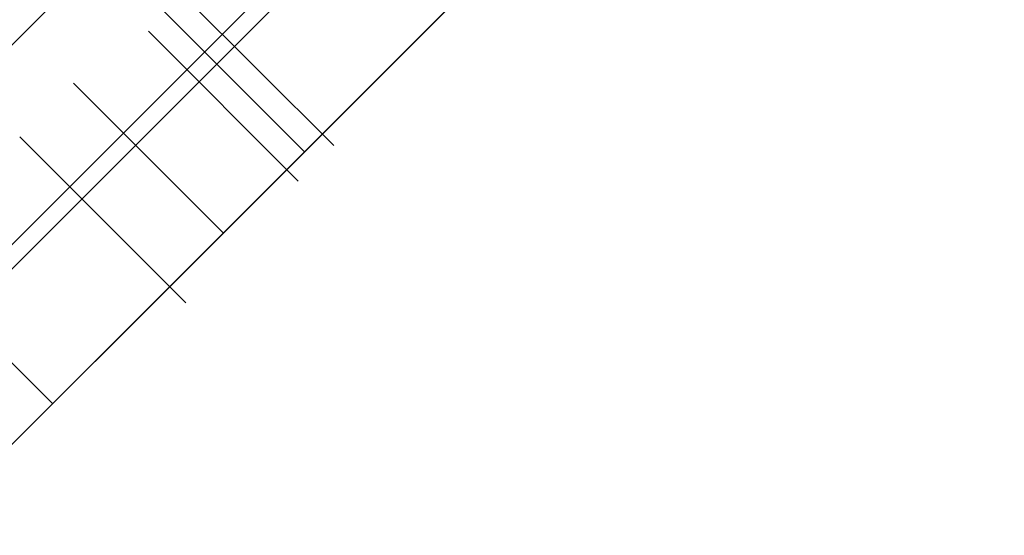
# Model space of a CAD drawing. Header units: millimetres. Extents: x -630 to 192, y -7 to 1615.
# Tile 125 of 249: x -577.37 to -570.4, y 1555.25 to 1558.9. Entities that reach past the tile are written whole.
import ezdxf

# ---------------------------------------------------------------- set-up
doc = ezdxf.new("R2010")
doc.units = ezdxf.units.MM
doc.header["$MEASUREMENT"] = 0
doc.layers.add('OVIDIO 160x80x72h', color=7, linetype='Continuous')

msp = doc.modelspace()

# ---------------------------------------------------------------- linework, layer by layer
at = {"layer": 'OVIDIO 160x80x72h', "extrusion": (0.202852, -0.108979, 0.973126)}
for points in [[(1126.1466, 1420.5552), (1126.1466, 1259.8993)], [(1126.1466, 1259.8993), (1126.1466, 1420.5552)], [(1125.8511, 1420.5552), (1125.8511, 1259.8993)], [(1125.5557, 1420.5552), (1125.5557, 1259.8993)], [(1125.5557, 1259.8993), (1125.5557, 1420.5552)]]:
    msp.add_lwpolyline(points, dxfattribs=at)
at = {"layer": 'OVIDIO 160x80x72h', "extrusion": (0.235702, -0.235702, 0.942809)}
for points in [[(698.1573, 1711.5017), (698.1573, 1602.4239)], [(697.2087, 1602.4239), (697.2087, 1711.5017)], [(694.3626, 1602.4239), (694.3626, 1711.5017)], [(695.3113, 1711.5017), (695.3113, 1602.4239)]]:
    msp.add_lwpolyline(points, dxfattribs=at)
at = {"layer": 'OVIDIO 160x80x72h', "extrusion": (0.108979, -0.202852, 0.973126)}
for points in [[(207.2647, 1811.1731), (207.2647, 1650.5173)], [(207.2647, 1650.5173), (207.2647, 1811.1731)], [(207.5602, 1811.1731), (207.5602, 1650.5173)], [(207.8556, 1650.5173), (207.8556, 1811.1731)], [(207.8556, 1811.1731), (207.8556, 1650.5173)]]:
    msp.add_lwpolyline(points, dxfattribs=at)
at = {"layer": 'OVIDIO 160x80x72h', "extrusion": (0.046296, -0.021464, 0.998697)}
for points in [[(1191.843, 1132.3186), (1191.843, 1232.8298)], [(1190.3568, 1131.3504), (1190.3568, 1232.6548)]]:
    msp.add_lwpolyline(points, dxfattribs=at)
at = {"layer": 'OVIDIO 160x80x72h', "extrusion": (0.265352, 0.881274, -0.39108)}
msp.add_lwpolyline([(1024.0573, 1175.0234), (979.7444, 1117.4683)], dxfattribs=at)
at = {"layer": 'OVIDIO 160x80x72h', "extrusion": (0.021464, -0.046296, 0.998697)}
for points in [[(117.1297, 1609.8843), (117.1297, 1711.1869)], [(115.6438, 1610.8481), (115.6438, 1711.3611)]]:
    msp.add_lwpolyline(points, dxfattribs=at)
at = {"layer": 'OVIDIO 160x80x72h'}
for points in [[(-570.0179, 1566.1333), (-581.473, 1554.6782)], [(-580.7659, 1555.3853), (-570.725, 1565.4262)], [(-570.725, 1565.4262), (-580.7659, 1555.3853)], [(-568.6037, 1564.7191), (-580.0588, 1553.264)], [(-570.0179, 1564.7191), (-580.0588, 1554.6782)], [(-569.3108, 1564.012), (-579.3517, 1553.9711)], [(-579.3517, 1553.9711), (-569.3108, 1564.012)], [(-579.2267, 1556.9245), (-572.2642, 1563.887)], [(-572.2642, 1563.887), (-579.2267, 1556.9245)], [(-570.85, 1562.4728), (-574.3312, 1558.9915), (-577.8125, 1555.5103)], [(-577.8125, 1555.5103), (-570.85, 1562.4728)], [(-577.5249, 1557.0405), (-572.3802, 1562.1852)], [(-576.4172, 1559.0269), (-575.3566, 1557.9662)], [(-575.9313, 1557.3915), (-576.992, 1558.4521)], [(-576.992, 1558.4521), (-575.9313, 1557.3915)], [(-576.3111, 1557.0116), (-577.3718, 1558.0723)], [(-577.3718, 1558.0723), (-576.3111, 1557.0116)], [(-577.3718, 1558.0723), (-576.3111, 1557.0116)], [(-578.2002, 1557.2439), (-577.1396, 1556.1832)], [(-577.1396, 1556.1832), (-578.2002, 1557.2439)]]:
    msp.add_lwpolyline(points, dxfattribs=at)
at = {"layer": 'OVIDIO 160x80x72h', "extrusion": (0.881274, 0.265352, 0.39108)}
msp.add_lwpolyline([(1627.9209, 645.5626), (1672.2338, 703.1176)], dxfattribs=at)
at = {"layer": 'OVIDIO 160x80x72h', "extrusion": (0.707107, -0.707107, 0)}
for points in [[(696.16, 656.5995), (696.1578, 656.73), (696.1514, 656.8616), (696.1405, 656.9939), (696.1251, 657.1268), (696.1051, 657.26), (696.0804, 657.3934), (696.0511, 657.5266), (696.017, 657.6594), (695.9782, 657.7917), (695.9346, 657.9231), (695.8864, 658.0533), (695.8335, 658.1822), (695.8053, 658.2461), (695.776, 658.3095), (695.7456, 658.3725), (695.714, 658.435), (695.6813, 658.4969), (695.6475, 658.5583), (695.6127, 658.6191), (695.5767, 658.6793), (695.5398, 658.7389), (695.5018, 658.7978), (695.4627, 658.856), (695.4227, 658.9134), (695.3817, 658.9702), (695.3398, 659.0261), (695.2969, 659.0813), (695.2531, 659.1357), (695.1629, 659.2419), (695.0694, 659.3446), (694.9727, 659.4436), (694.873, 659.5388), (694.7706, 659.6301), (694.6658, 659.7173), (694.5587, 659.8005), (694.4495, 659.8794), (694.3385, 659.9542), (694.226, 660.0246), (694.1121, 660.0908), (693.9971, 660.1526)], [(693.9971, 660.1526), (694.1121, 660.0908), (694.226, 660.0246), (694.3385, 659.9542), (694.4495, 659.8794), (694.5587, 659.8005), (694.6658, 659.7173), (694.7706, 659.6301), (694.873, 659.5388), (694.9727, 659.4436), (695.0694, 659.3446), (695.1629, 659.2419), (695.2531, 659.1357), (695.2969, 659.0813), (695.3398, 659.0261), (695.3817, 658.9702), (695.4227, 658.9134), (695.4627, 658.856), (695.5018, 658.7978), (695.5398, 658.7389), (695.5767, 658.6793), (695.6127, 658.6191), (695.6475, 658.5583), (695.6813, 658.4969), (695.714, 658.435), (695.7456, 658.3725), (695.776, 658.3095), (695.8053, 658.2461), (695.8335, 658.1822), (695.8864, 658.0533), (695.9346, 657.9231), (695.9782, 657.7917), (696.017, 657.6594), (696.0511, 657.5266), (696.0804, 657.3934), (696.1051, 657.26), (696.1251, 657.1268), (696.1405, 656.9939), (696.1514, 656.8616), (696.1578, 656.73), (696.16, 656.5995)], [(696.16, 656.5995), (696.1578, 656.73), (696.1514, 656.8616), (696.1405, 656.9939), (696.1251, 657.1268), (696.1051, 657.26), (696.0804, 657.3934), (696.0511, 657.5266), (696.017, 657.6594), (695.9782, 657.7917), (695.9346, 657.9231), (695.8864, 658.0533), (695.8335, 658.1822), (695.8053, 658.2461), (695.776, 658.3095), (695.7456, 658.3725), (695.714, 658.435), (695.6813, 658.4969), (695.6475, 658.5583), (695.6127, 658.6191), (695.5767, 658.6793), (695.5398, 658.7389), (695.5018, 658.7978), (695.4627, 658.856), (695.4227, 658.9134), (695.3817, 658.9702), (695.3398, 659.0261), (695.2969, 659.0813), (695.2531, 659.1357), (695.1629, 659.2419), (695.0694, 659.3446), (694.9727, 659.4436), (694.873, 659.5388), (694.7706, 659.6301), (694.6658, 659.7173), (694.5587, 659.8005), (694.4495, 659.8794), (694.3385, 659.9542), (694.226, 660.0246), (694.1121, 660.0908), (693.9971, 660.1526)], [(696.16, 637.6324), (696.1588, 637.5366), (696.1553, 637.4403), (696.1495, 637.3438), (696.1413, 637.247), (696.1308, 637.1501), (696.1178, 637.0532), (696.1024, 636.9564), (696.0845, 636.8597), (696.0643, 636.7632), (696.0416, 636.667), (696.0166, 636.5713), (695.9891, 636.476), (695.9592, 636.3814), (695.9269, 636.2874), (695.8923, 636.1942), (695.8554, 636.1019), (695.8162, 636.0105), (695.7748, 635.9202), (695.7311, 635.8309), (695.6853, 635.7429), (695.6374, 635.6561), (695.5874, 635.5706), (695.5355, 635.4866), (695.4816, 635.4041), (695.4258, 635.3231), (695.3682, 635.2437), (695.3088, 635.166), (695.2478, 635.0901), (695.1851, 635.0159), (695.121, 634.9435), (695.0554, 634.873), (694.9884, 634.8044)], [(694.6318, 634.4478), (694.5648, 634.3792), (694.4991, 634.3087), (694.435, 634.2363), (694.3723, 634.1621), (694.3113, 634.0861), (694.2519, 634.0084), (694.1943, 633.929), (694.1385, 633.848), (694.0846, 633.7655), (694.0326, 633.6814), (693.9826, 633.596), (693.9347, 633.5092), (693.8889, 633.4211), (693.8452, 633.3318), (693.8037, 633.2415), (693.7645, 633.1501), (693.7276, 633.0577), (693.693, 632.9645), (693.6608, 632.8705), (693.6309, 632.7758), (693.6034, 632.6806), (693.5783, 632.5848), (693.5556, 632.4886), (693.5354, 632.3921), (693.5176, 632.2954), (693.5022, 632.1985), (693.4892, 632.1016), (693.4786, 632.0047), (693.4704, 631.9079), (693.4646, 631.8114), (693.4611, 631.7151), (693.46, 631.6192)], [(693.46, 631.6192), (693.4611, 631.7151), (693.4646, 631.8114), (693.4704, 631.9079), (693.4786, 632.0047), (693.4892, 632.1016), (693.5022, 632.1985), (693.5176, 632.2954), (693.5354, 632.3921), (693.5556, 632.4886), (693.5783, 632.5848), (693.6034, 632.6806), (693.6309, 632.7758), (693.6608, 632.8705), (693.693, 632.9645), (693.7276, 633.0577), (693.7645, 633.1501), (693.8037, 633.2415), (693.8452, 633.3318), (693.8889, 633.4211), (693.9347, 633.5092), (693.9826, 633.596), (694.0326, 633.6814), (694.0846, 633.7655), (694.1385, 633.848), (694.1943, 633.929), (694.2519, 634.0084), (694.3113, 634.0861), (694.3723, 634.1621), (694.435, 634.2363), (694.4991, 634.3087), (694.5648, 634.3792), (694.6318, 634.4478)], [(693.9971, 660.1526), (694.1121, 660.0908), (694.226, 660.0246), (694.3385, 659.9542), (694.4495, 659.8794), (694.5587, 659.8005), (694.6658, 659.7173), (694.7706, 659.6301), (694.873, 659.5388), (694.9727, 659.4436), (695.0694, 659.3446), (695.1629, 659.2419), (695.2531, 659.1357), (695.2969, 659.0813), (695.3398, 659.0261), (695.3817, 658.9702), (695.4227, 658.9134), (695.4627, 658.856), (695.5018, 658.7978), (695.5398, 658.7389), (695.5767, 658.6793), (695.6127, 658.6191), (695.6475, 658.5583), (695.6813, 658.4969), (695.714, 658.435), (695.7456, 658.3725), (695.776, 658.3095), (695.8053, 658.2461), (695.8335, 658.1822), (695.8864, 658.0533), (695.9346, 657.9231), (695.9782, 657.7917), (696.017, 657.6594), (696.0511, 657.5266), (696.0804, 657.3934), (696.1051, 657.26), (696.1251, 657.1268), (696.1405, 656.9939), (696.1514, 656.8616), (696.1578, 656.73), (696.16, 656.5995)], [(696.16, 656.5995), (696.1578, 656.73), (696.1514, 656.8616), (696.1405, 656.9939), (696.1251, 657.1268), (696.1051, 657.26), (696.0804, 657.3934), (696.0511, 657.5266), (696.017, 657.6594), (695.9782, 657.7917), (695.9346, 657.9231), (695.8864, 658.0533), (695.8335, 658.1822), (695.8053, 658.2461), (695.776, 658.3095), (695.7456, 658.3725), (695.714, 658.435), (695.6813, 658.4969), (695.6475, 658.5583), (695.6127, 658.6191), (695.5767, 658.6793), (695.5398, 658.7389), (695.5018, 658.7978), (695.4627, 658.856), (695.4227, 658.9134), (695.3817, 658.9702), (695.3398, 659.0261), (695.2969, 659.0813), (695.2531, 659.1357), (695.1629, 659.2419), (695.0694, 659.3446), (694.9727, 659.4436), (694.873, 659.5388), (694.7706, 659.6301), (694.6658, 659.7173), (694.5587, 659.8005), (694.4495, 659.8794), (694.3385, 659.9542), (694.226, 660.0246), (694.1121, 660.0908), (693.9971, 660.1526)], [(694.632, 634.4481), (694.565, 634.3795), (694.4994, 634.309), (694.4352, 634.2366), (694.3726, 634.1624), (694.3116, 634.0865), (694.2522, 634.0088), (694.1946, 633.9294), (694.1387, 633.8484), (694.0848, 633.7659), (694.0328, 633.6819), (693.9828, 633.5964), (693.9349, 633.5096), (693.8891, 633.4216), (693.8454, 633.3323), (693.8039, 633.242), (693.7647, 633.1506), (693.7278, 633.0583), (693.6932, 632.9651), (693.6609, 632.8711), (693.631, 632.7764), (693.6035, 632.6812), (693.5784, 632.5854), (693.5557, 632.4893), (693.5355, 632.3928), (693.5177, 632.296), (693.5022, 632.1992), (693.4892, 632.1022), (693.4787, 632.0054), (693.4705, 631.9086), (693.4646, 631.812), (693.4611, 631.7158), (693.46, 631.6199)], [(693.46, 31.823), (693.4588, 31.7271), (693.4554, 31.6309), (693.4495, 31.5343), (693.4414, 31.4376), (693.4308, 31.3407), (693.4178, 31.2437), (693.4024, 31.1469), (693.3846, 31.0502), (693.3644, 30.9537), (693.3417, 30.8575), (693.3166, 30.7617), (693.2891, 30.6665), (693.2592, 30.5718), (693.227, 30.4778), (693.1924, 30.3846), (693.1555, 30.2923), (693.1163, 30.2009), (693.0749, 30.1105), (693.0312, 30.0213), (692.9854, 29.9332), (692.9375, 29.8464), (692.8875, 29.761), (692.8355, 29.6769), (692.7816, 29.5944), (692.7258, 29.5134), (692.6682, 29.434), (692.6088, 29.3563), (692.5478, 29.2803), (692.4852, 29.2061), (692.421, 29.1337), (692.3554, 29.0632), (692.2884, 28.9946)], [(692.2884, 28.9946), (692.3554, 29.0632), (692.421, 29.1337), (692.4852, 29.2061), (692.5478, 29.2803), (692.6088, 29.3563), (692.6682, 29.434), (692.7258, 29.5134), (692.7816, 29.5944), (692.8355, 29.6769), (692.8875, 29.761), (692.9375, 29.8464), (692.9854, 29.9332), (693.0312, 30.0213), (693.0749, 30.1105), (693.1163, 30.2009), (693.1555, 30.2923), (693.1924, 30.3846), (693.227, 30.4778), (693.2592, 30.5718), (693.2891, 30.6665), (693.3166, 30.7617), (693.3417, 30.8575), (693.3644, 30.9537), (693.3846, 31.0502), (693.4024, 31.1469), (693.4178, 31.2437), (693.4308, 31.3407), (693.4414, 31.4376), (693.4495, 31.5343), (693.4554, 31.6309), (693.4588, 31.7271), (693.46, 31.823)], [(694.632, 634.4481), (694.565, 634.3795), (694.4994, 634.309), (694.4352, 634.2366), (694.3726, 634.1624), (694.3115, 634.0864), (694.2522, 634.0087), (694.1945, 633.9293), (694.1387, 633.8483), (694.0848, 633.7658), (694.0328, 633.6818), (693.9828, 633.5963), (693.9349, 633.5095), (693.889, 633.4215), (693.8454, 633.3322), (693.8039, 633.2418), (693.7647, 633.1504), (693.7278, 633.0581), (693.6932, 632.9649), (693.6609, 632.8709), (693.631, 632.7762), (693.6035, 632.681), (693.5784, 632.5852), (693.5557, 632.489), (693.5355, 632.3925), (693.5176, 632.2958), (693.5022, 632.1989), (693.4892, 632.102), (693.4786, 632.0051), (693.4704, 631.9083), (693.4646, 631.8118), (693.4611, 631.7155), (693.46, 631.6196)], [(692.2884, 28.9946), (692.3554, 29.0632), (692.421, 29.1337), (692.4852, 29.2061), (692.5478, 29.2803), (692.6088, 29.3563), (692.6682, 29.434), (692.7258, 29.5134), (692.7816, 29.5944), (692.8355, 29.6769), (692.8875, 29.761), (692.9375, 29.8464), (692.9854, 29.9332), (693.0312, 30.0213), (693.0749, 30.1105), (693.1163, 30.2009), (693.1555, 30.2923), (693.1924, 30.3846), (693.227, 30.4778), (693.2592, 30.5718), (693.2891, 30.6665), (693.3166, 30.7617), (693.3417, 30.8575), (693.3644, 30.9537), (693.3846, 31.0502), (693.4024, 31.1469), (693.4178, 31.2437), (693.4308, 31.3407), (693.4414, 31.4376), (693.4495, 31.5343), (693.4554, 31.6309), (693.4588, 31.7271), (693.46, 31.823)], [(693.46, 31.823), (693.4588, 31.7271), (693.4554, 31.6309), (693.4495, 31.5343), (693.4414, 31.4376), (693.4308, 31.3407), (693.4178, 31.2437), (693.4024, 31.1469), (693.3846, 31.0502), (693.3644, 30.9537), (693.3417, 30.8575), (693.3166, 30.7617), (693.2891, 30.6665), (693.2592, 30.5718), (693.227, 30.4778), (693.1924, 30.3846), (693.1555, 30.2923), (693.1163, 30.2009), (693.0749, 30.1105), (693.0312, 30.0213), (692.9854, 29.9332), (692.9375, 29.8464), (692.8875, 29.761), (692.8355, 29.6769), (692.7816, 29.5944), (692.7258, 29.5134), (692.6682, 29.434), (692.6088, 29.3563), (692.5478, 29.2803), (692.4852, 29.2061), (692.421, 29.1337), (692.3554, 29.0632), (692.2884, 28.9946)]]:
    msp.add_lwpolyline(points, dxfattribs=at)
at = {"layer": 'OVIDIO 160x80x72h', "extrusion": (-0.000129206, 0.000129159, 1)}
for points in [[(-575.1485, 1558.0102), (-576.2094, 1559.0707)], [(-576.2094, 1559.0707), (-575.1485, 1558.0102)], [(-576.4612, 1558.8189), (-575.4004, 1557.7585)], [(-575.4004, 1557.7585), (-576.4612, 1558.8189)]]:
    msp.add_lwpolyline(points, dxfattribs=at)
at = {"layer": 'OVIDIO 160x80x72h', "extrusion": (-0.707107, 0.707107, 0)}
for points in [[(-696.16, 637.6328), (-696.1588, 637.5369), (-696.1553, 637.4406), (-696.1495, 637.3441), (-696.1413, 637.2473), (-696.1308, 637.1504), (-696.1178, 637.0535), (-696.1024, 636.9566), (-696.0846, 636.8599), (-696.0643, 636.7633), (-696.0416, 636.6672), (-696.0166, 636.5714), (-695.9891, 636.4761), (-695.9592, 636.3815), (-695.9269, 636.2875), (-695.8923, 636.1943), (-695.8554, 636.1019), (-695.8162, 636.0105), (-695.7748, 635.9201), (-695.7311, 635.8309), (-695.6853, 635.7428), (-695.6374, 635.656), (-695.5874, 635.5706), (-695.5354, 635.4865), (-695.4815, 635.404), (-695.4256, 635.323), (-695.368, 635.2436), (-695.3087, 635.1659), (-695.2476, 635.0899), (-695.185, 635.0157), (-695.1208, 634.9433), (-695.0552, 634.8728), (-694.9882, 634.8041)], [(-694.9882, 634.8041), (-695.0552, 634.8728), (-695.1208, 634.9433), (-695.185, 635.0157), (-695.2476, 635.0899), (-695.3087, 635.1659), (-695.368, 635.2436), (-695.4256, 635.323), (-695.4815, 635.404), (-695.5354, 635.4865), (-695.5874, 635.5706), (-695.6374, 635.656), (-695.6853, 635.7428), (-695.7311, 635.8309), (-695.7748, 635.9201), (-695.8162, 636.0105), (-695.8554, 636.1019), (-695.8923, 636.1943), (-695.9269, 636.2875), (-695.9592, 636.3815), (-695.9891, 636.4761), (-696.0166, 636.5714), (-696.0416, 636.6672), (-696.0643, 636.7633), (-696.0846, 636.8599), (-696.1024, 636.9566), (-696.1178, 637.0535), (-696.1308, 637.1504), (-696.1413, 637.2473), (-696.1495, 637.3441), (-696.1553, 637.4406), (-696.1588, 637.5369), (-696.16, 637.6328)], [(-693.46, 631.6196), (-693.4611, 631.7155), (-693.4646, 631.8118), (-693.4704, 631.9083), (-693.4786, 632.0051), (-693.4892, 632.102), (-693.5022, 632.1989), (-693.5176, 632.2958), (-693.5355, 632.3925), (-693.5557, 632.489), (-693.5784, 632.5852), (-693.6035, 632.681), (-693.631, 632.7762), (-693.6609, 632.8709), (-693.6932, 632.9649), (-693.7278, 633.0581), (-693.7647, 633.1504), (-693.8039, 633.2418), (-693.8454, 633.3322), (-693.889, 633.4215), (-693.9349, 633.5095), (-693.9828, 633.5963), (-694.0328, 633.6818), (-694.0848, 633.7658), (-694.1387, 633.8483), (-694.1945, 633.9293), (-694.2522, 634.0087), (-694.3115, 634.0864), (-694.3726, 634.1624), (-694.4352, 634.2366), (-694.4994, 634.309), (-694.565, 634.3795), (-694.632, 634.4481)], [(-693.46, 31.823), (-693.4588, 31.7271), (-693.4554, 31.6309), (-693.4495, 31.5343), (-693.4414, 31.4376), (-693.4308, 31.3407), (-693.4178, 31.2437), (-693.4024, 31.1469), (-693.3846, 31.0502), (-693.3644, 30.9537), (-693.3417, 30.8575), (-693.3166, 30.7617), (-693.2891, 30.6665), (-693.2592, 30.5718), (-693.227, 30.4778), (-693.1924, 30.3846), (-693.1555, 30.2923), (-693.1163, 30.2009), (-693.0749, 30.1105), (-693.0312, 30.0213), (-692.9854, 29.9332), (-692.9375, 29.8464), (-692.8875, 29.761), (-692.8355, 29.6769), (-692.7816, 29.5944), (-692.7258, 29.5134), (-692.6682, 29.434), (-692.6088, 29.3563), (-692.5478, 29.2803), (-692.4852, 29.2061), (-692.421, 29.1337), (-692.3554, 29.0632), (-692.2884, 28.9946)]]:
    msp.add_lwpolyline(points, dxfattribs=at)
at = {"layer": 'OVIDIO 160x80x72h', "extrusion": (-0.288793, 0.865975, -0.408272)}
msp.add_lwpolyline([(53.4217, 1257.1222), (53.1033, 1257.5121)], dxfattribs=at)
at = {"layer": 'OVIDIO 160x80x72h', "extrusion": (0.324768, 0.324768, 0.888285)}
for points in [[(1509.987, -313.2648), (1509.987, -306.1784)], [(1509.987, -306.1784), (1509.987, -313.2648)], [(1509.237, -313.2648), (1509.237, -306.1784)], [(1508.487, -306.1784), (1508.487, -313.2648)], [(1508.487, -313.2648), (1508.487, -306.1784)]]:
    msp.add_lwpolyline(points, dxfattribs=at)
at = {"layer": 'OVIDIO 160x80x72h', "extrusion": (0, 1, 0)}
for points in [[(577.3718, 631.6192), (577.3718, 31.823)], [(577.3718, 31.823), (577.3718, 631.6192)], [(576.3111, 631.6196), (576.3111, 31.823)], [(576.3111, 31.823), (576.3111, 631.6196)]]:
    msp.add_lwpolyline(points, dxfattribs=at)
at = {"layer": 'OVIDIO 160x80x72h', "extrusion": (-0.000182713, 0.000182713, 1)}
for points in [[(-577.2564, 1557.9569), (-576.1957, 1556.8962)], [(-576.1957, 1556.8962), (-577.2564, 1557.9569)]]:
    msp.add_lwpolyline(points, dxfattribs=at)
at = {"layer": 'OVIDIO 160x80x72h', "extrusion": (0.865975, -0.288793, -0.408272)}
for points in [[(1295.7687, 155.0643), (1296.0872, 155.4543)], [(1296.0872, 155.4543), (1295.7687, 155.0643)]]:
    msp.add_lwpolyline(points, dxfattribs=at)
at = {"layer": 'OVIDIO 160x80x72h', "extrusion": (1, 0, 0)}
msp.add_lwpolyline([(1557.542, 31.823), (1557.542, 631.6193)], dxfattribs=at)
at = {"layer": 'OVIDIO 160x80x72h', "extrusion": (0.015219, 0.015219, 0.999768)}
msp.add_lwpolyline([(-590.6654, 1542.5472), (-581.2878, 1551.9225)], dxfattribs=at)
at = {"layer": 'OVIDIO 160x80x72h', "extrusion": (-0.000231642, 0.999884, -0.015217)}
msp.add_lwpolyline([(583.4077, 23.4481), (575.9504, 513.28)], dxfattribs=at)
at = {"layer": 'OVIDIO 160x80x72h', "extrusion": (-0.288675, 0.866025, -0.408248)}
for points in [[(55.4143, 703.6839), (58.059, 700.4448)], [(58.059, 700.4448), (55.4143, 703.6839)]]:
    msp.add_lwpolyline(points, dxfattribs=at)

doc.saveas('drawing.dxf')
